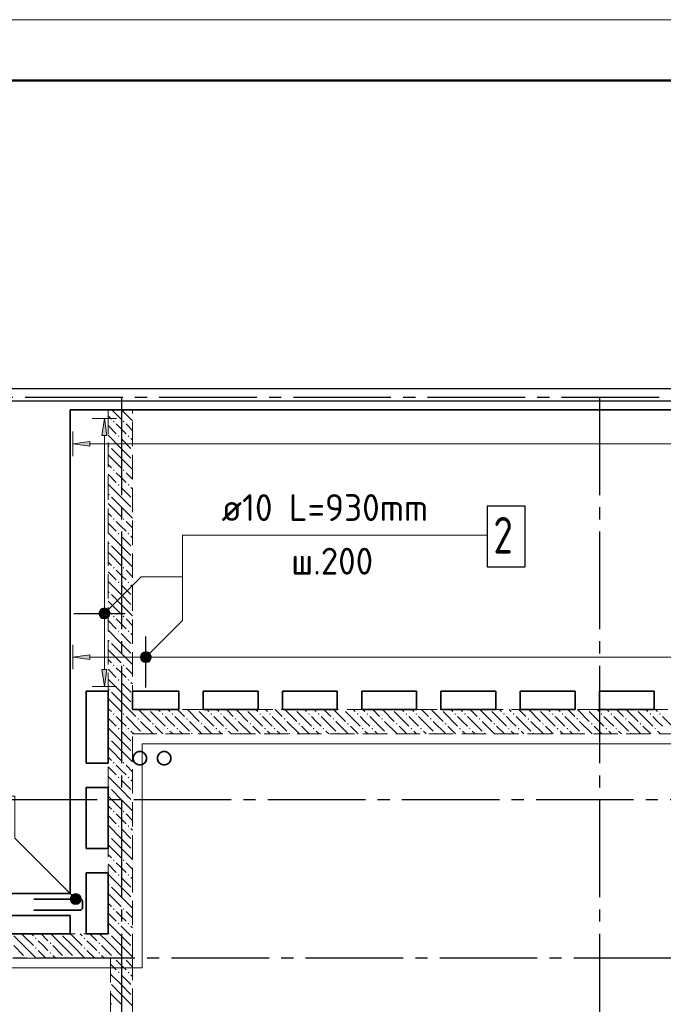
# Model space of a CAD drawing. Header units: millimetres. Extents: x 0 to 61017, y 0 to 42000.
# Tile 14 of 29: x 12965 to 18244, y 33922 to 42000. Entities that reach past the tile are written whole.
import ezdxf

# ---------------------------------------------------------------- set-up
doc = ezdxf.new("R2010")
doc.units = ezdxf.units.MM
doc.linetypes.add('______2', pattern=[270, 200, -70])
doc.linetypes.add('______5', pattern=[1100, 800, -100, 100, -100])
for name, color, linetype, lineweight in [('Standard', 7, 'Continuous', 25), ('Обрамление П-обр. равн.', 7, 'Continuous', 25), ('Оси', 40, '______5', 18), ('Позиционная метка линия выноска', 7, 'Continuous', 13), ('Позиционная метка номер позиции', 7, 'Continuous', 13)]:
    doc.layers.add(name, color=color, linetype=linetype, lineweight=lineweight)
doc.layers.add('ЖБ Перекрытие верхний уровень', color=7, linetype='Continuous', lineweight=25, true_color=0xe0e0ff)
doc.layers.add('ЖБ Стена верхний уровень', color=7, linetype='Continuous', lineweight=25, true_color=0x006e00)
doc.styles.add('ISOCPEUR', font='txt')

msp = doc.modelspace()

# ---------------------------------------------------------------- hatches: boundary and pattern name
at = {"layer": 'ЖБ Стена верхний уровень', "linetype": 'Continuous', "lineweight": 18, "transparency": 33554687}
for points in [[(13730.5, 38703.1), (13737, 38709.6), (13743.5, 38703.1), (13737, 38696.6)], [(13810.5, 38703.1), (13816.9, 38709.6), (13823.4, 38703.1), (13816.9, 38696.6)], [(13770.5, 38583.1), (13777, 38589.6), (13783.5, 38583.1), (13777, 38576.6)], [(13850.5, 38583.1), (13857, 38589.6), (13863.5, 38583.1), (13857, 38576.6)], [(13690.5, 38503.1), (13697, 38509.6), (13703.4, 38503.1), (13697, 38496.6)], [(13730.5, 38303.1), (13737, 38309.6), (13743.5, 38303.1), (13737, 38296.6)], [(13810.5, 38303.1), (13816.9, 38309.6), (13823.4, 38303.1), (13816.9, 38296.6)], [(13770.5, 38183.1), (13777, 38189.6), (13783.5, 38183.1), (13777, 38176.6)], [(13850.5, 38183.1), (13857, 38189.6), (13863.5, 38183.1), (13857, 38176.6)], [(13690.5, 38103.1), (13697, 38109.6), (13703.4, 38103.1), (13697, 38096.6)], [(13730.5, 37903.1), (13737, 37909.6), (13743.5, 37903.1), (13737, 37896.6)], [(13810.5, 37903.1), (13816.9, 37909.6), (13823.4, 37903.1), (13816.9, 37896.6)], [(13770.5, 37783.1), (13777, 37789.6), (13783.5, 37783.1), (13777, 37776.6)], [(13850.5, 37783.1), (13857, 37789.6), (13863.5, 37783.1), (13857, 37776.6)], [(13690.5, 37703.1), (13697, 37709.6), (13703.4, 37703.1), (13697, 37696.6)], [(13730.5, 37503.1), (13737, 37509.6), (13743.5, 37503.1), (13737, 37496.6)], [(13810.5, 37503.1), (13816.9, 37509.6), (13823.4, 37503.1), (13816.9, 37496.6)], [(13770.5, 37383.1), (13777, 37389.6), (13783.5, 37383.1), (13777, 37376.6)], [(13850.5, 37383.1), (13857, 37389.6), (13863.5, 37383.1), (13857, 37376.6)], [(13690.5, 37303.1), (13697, 37309.6), (13703.4, 37303.1), (13697, 37296.6)], [(13730.5, 37103.1), (13737, 37109.6), (13743.5, 37103.1), (13737, 37096.6)], [(13810.5, 37103.1), (13816.9, 37109.6), (13823.4, 37103.1), (13816.9, 37096.6)], [(13770.5, 36983.1), (13777, 36989.6), (13783.5, 36983.1), (13777, 36976.6)], [(13850.5, 36983.1), (13857, 36989.6), (13863.5, 36983.1), (13857, 36976.6)], [(13690.5, 36903.1), (13697, 36909.6), (13703.4, 36903.1), (13697, 36896.6)], [(13730.5, 36703.1), (13737, 36709.6), (13743.5, 36703.1), (13737, 36696.6)], [(13810.5, 36703.1), (13816.9, 36709.6), (13823.4, 36703.1), (13816.9, 36696.6)], [(13770.5, 36583.1), (13777, 36589.6), (13783.5, 36583.1), (13777, 36576.6)], [(13850.5, 36583.1), (13857, 36589.6), (13863.5, 36583.1), (13857, 36576.6)], [(13690.5, 36503.1), (13697, 36509.6), (13703.4, 36503.1), (13697, 36496.6)], [(13730.5, 36303.1), (13737, 36309.6), (13743.5, 36303.1), (13737, 36296.6)], [(13810.5, 36303.1), (13816.9, 36309.6), (13823.4, 36303.1), (13816.9, 36296.6)], [(14020.3, 36340), (14016.9, 36336.6), (14013.6, 36340)], [(14130.5, 36303.1), (14137, 36309.6), (14143.5, 36303.1), (14137, 36296.6)], [(14210.5, 36303.1), (14216.9, 36309.6), (14223.4, 36303.1), (14216.9, 36296.6)], [(14420.3, 36340), (14416.9, 36336.6), (14413.6, 36340)], [(14530.5, 36303.1), (14537, 36309.6), (14543.5, 36303.1), (14537, 36296.6)], [(14610.5, 36303.1), (14616.9, 36309.6), (14623.4, 36303.1), (14616.9, 36296.6)], [(14820.3, 36340), (14816.9, 36336.6), (14813.6, 36340)], [(14930.5, 36303.1), (14937, 36309.6), (14943.5, 36303.1), (14937, 36296.6)], [(15010.5, 36303.1), (15016.9, 36309.6), (15023.4, 36303.1), (15016.9, 36296.6)], [(15220.3, 36340), (15216.9, 36336.6), (15213.6, 36340)], [(15330.5, 36303.1), (15337, 36309.6), (15343.5, 36303.1), (15337, 36296.6)], [(15410.5, 36303.1), (15416.9, 36309.6), (15423.4, 36303.1), (15416.9, 36296.6)], [(15620.3, 36340), (15616.9, 36336.6), (15613.6, 36340)], [(15730.5, 36303.1), (15737, 36309.6), (15743.5, 36303.1), (15737, 36296.6)], [(15810.5, 36303.1), (15816.9, 36309.6), (15823.4, 36303.1), (15816.9, 36296.6)], [(16020.3, 36340), (16016.9, 36336.6), (16013.6, 36340)], [(16130.5, 36303.1), (16137, 36309.6), (16143.5, 36303.1), (16137, 36296.6)], [(16210.5, 36303.1), (16216.9, 36309.6), (16223.4, 36303.1), (16216.9, 36296.6)], [(16420.3, 36340), (16416.9, 36336.6), (16413.6, 36340)], [(16530.5, 36303.1), (16537, 36309.6), (16543.5, 36303.1), (16537, 36296.6)], [(16610.5, 36303.1), (16616.9, 36309.6), (16623.4, 36303.1), (16616.9, 36296.6)], [(16820.3, 36340), (16816.9, 36336.6), (16813.6, 36340)], [(16930.5, 36303.1), (16937, 36309.6), (16943.5, 36303.1), (16937, 36296.6)], [(17010.5, 36303.1), (17016.9, 36309.6), (17023.4, 36303.1), (17016.9, 36296.6)], [(17220.3, 36340), (17216.9, 36336.6), (17213.6, 36340)], [(17330.5, 36303.1), (17337, 36309.6), (17343.5, 36303.1), (17337, 36296.6)], [(17410.5, 36303.1), (17416.9, 36309.6), (17423.4, 36303.1), (17416.9, 36296.6)], [(17620.3, 36340), (17616.9, 36336.6), (17613.6, 36340)], [(17730.5, 36303.1), (17737, 36309.6), (17743.5, 36303.1), (17737, 36296.6)], [(17810.5, 36303.1), (17816.9, 36309.6), (17823.4, 36303.1), (17816.9, 36296.6)], [(18020.3, 36340), (18016.9, 36336.6), (18013.6, 36340)], [(18130.5, 36303.1), (18137, 36309.6), (18143.5, 36303.1), (18137, 36296.6)], [(18210.5, 36303.1), (18216.9, 36309.6), (18223.4, 36303.1), (18216.9, 36296.6)], [(13930.5, 36263.1), (13937, 36269.6), (13943.5, 36263.1), (13937, 36256.6)], [(14050.5, 36223.1), (14057, 36229.6), (14063.5, 36223.1), (14057, 36216.6)], [(14330.5, 36263.1), (14337, 36269.6), (14343.5, 36263.1), (14337, 36256.6)], [(14450.5, 36223.1), (14457, 36229.6), (14463.5, 36223.1), (14457, 36216.6)], [(14730.5, 36263.1), (14737, 36269.6), (14743.5, 36263.1), (14737, 36256.6)], [(14850.5, 36223.1), (14857, 36229.6), (14863.5, 36223.1), (14857, 36216.6)], [(15130.5, 36263.1), (15137, 36269.6), (15143.5, 36263.1), (15137, 36256.6)], [(15250.5, 36223.1), (15257, 36229.6), (15263.5, 36223.1), (15257, 36216.6)], [(15530.5, 36263.1), (15537, 36269.6), (15543.5, 36263.1), (15537, 36256.6)], [(15650.5, 36223.1), (15657, 36229.6), (15663.5, 36223.1), (15657, 36216.6)], [(15930.5, 36263.1), (15937, 36269.6), (15943.5, 36263.1), (15937, 36256.6)], [(16050.5, 36223.1), (16057, 36229.6), (16063.5, 36223.1), (16057, 36216.6)], [(16330.5, 36263.1), (16337, 36269.6), (16343.5, 36263.1), (16337, 36256.6)], [(16450.5, 36223.1), (16457, 36229.6), (16463.5, 36223.1), (16457, 36216.6)], [(16730.5, 36263.1), (16737, 36269.6), (16743.5, 36263.1), (16737, 36256.6)], [(16850.5, 36223.1), (16857, 36229.6), (16863.5, 36223.1), (16857, 36216.6)], [(17130.5, 36263.1), (17137, 36269.6), (17143.5, 36263.1), (17137, 36256.6)], [(17250.5, 36223.1), (17257, 36229.6), (17263.5, 36223.1), (17257, 36216.6)], [(17530.5, 36263.1), (17537, 36269.6), (17543.5, 36263.1), (17537, 36256.6)], [(17650.5, 36223.1), (17657, 36229.6), (17663.5, 36223.1), (17657, 36216.6)], [(17930.5, 36263.1), (17937, 36269.6), (17943.5, 36263.1), (17937, 36256.6)], [(18050.5, 36223.1), (18057, 36229.6), (18063.5, 36223.1), (18057, 36216.6)], [(13770.5, 36183.1), (13777, 36189.6), (13783.5, 36183.1), (13777, 36176.6)], [(13850.5, 36183.1), (13857, 36189.6), (13863.5, 36183.1), (13857, 36176.6)], [(13970.5, 36143.1), (13977, 36149.6), (13983.5, 36143.1), (13980.3, 36140), (13973.6, 36140)], [(14170.5, 36183.1), (14177, 36189.6), (14183.5, 36183.1), (14177, 36176.6)], [(14250.5, 36183.1), (14257, 36189.6), (14263.5, 36183.1), (14257, 36176.6)], [(14370.5, 36143.1), (14377, 36149.6), (14383.5, 36143.1), (14380.3, 36140), (14373.6, 36140)], [(14570.5, 36183.1), (14577, 36189.6), (14583.5, 36183.1), (14577, 36176.6)], [(14650.5, 36183.1), (14657, 36189.6), (14663.5, 36183.1), (14657, 36176.6)], [(14770.5, 36143.1), (14777, 36149.6), (14783.5, 36143.1), (14780.3, 36140), (14773.6, 36140)], [(14970.5, 36183.1), (14977, 36189.6), (14983.5, 36183.1), (14977, 36176.6)], [(15050.5, 36183.1), (15057, 36189.6), (15063.5, 36183.1), (15057, 36176.6)], [(15170.5, 36143.1), (15177, 36149.6), (15183.5, 36143.1), (15180.3, 36140), (15173.6, 36140)], [(15370.5, 36183.1), (15377, 36189.6), (15383.5, 36183.1), (15377, 36176.6)], [(15450.5, 36183.1), (15457, 36189.6), (15463.5, 36183.1), (15457, 36176.6)], [(15570.5, 36143.1), (15577, 36149.6), (15583.5, 36143.1), (15580.3, 36140), (15573.6, 36140)], [(15770.5, 36183.1), (15777, 36189.6), (15783.5, 36183.1), (15777, 36176.6)], [(15850.5, 36183.1), (15857, 36189.6), (15863.5, 36183.1), (15857, 36176.6)], [(15970.5, 36143.1), (15977, 36149.6), (15983.5, 36143.1), (15980.3, 36140), (15973.6, 36140)], [(16170.5, 36183.1), (16177, 36189.6), (16183.5, 36183.1), (16177, 36176.6)], [(16250.5, 36183.1), (16257, 36189.6), (16263.5, 36183.1), (16257, 36176.6)], [(16370.5, 36143.1), (16377, 36149.6), (16383.5, 36143.1), (16380.3, 36140), (16373.6, 36140)], [(16570.5, 36183.1), (16577, 36189.6), (16583.5, 36183.1), (16577, 36176.6)], [(16650.5, 36183.1), (16657, 36189.6), (16663.5, 36183.1), (16657, 36176.6)], [(16770.5, 36143.1), (16777, 36149.6), (16783.5, 36143.1), (16780.3, 36140), (16773.6, 36140)], [(16970.5, 36183.1), (16977, 36189.6), (16983.5, 36183.1), (16977, 36176.6)], [(17050.5, 36183.1), (17057, 36189.6), (17063.5, 36183.1), (17057, 36176.6)], [(17170.5, 36143.1), (17177, 36149.6), (17183.5, 36143.1), (17180.3, 36140), (17173.6, 36140)], [(17370.5, 36183.1), (17377, 36189.6), (17383.5, 36183.1), (17377, 36176.6)], [(17450.5, 36183.1), (17457, 36189.6), (17463.5, 36183.1), (17457, 36176.6)], [(17570.5, 36143.1), (17577, 36149.6), (17583.5, 36143.1), (17580.3, 36140), (17573.6, 36140)], [(17770.5, 36183.1), (17777, 36189.6), (17783.5, 36183.1), (17777, 36176.6)], [(17850.5, 36183.1), (17857, 36189.6), (17863.5, 36183.1), (17857, 36176.6)], [(17970.5, 36143.1), (17977, 36149.6), (17983.5, 36143.1), (17980.3, 36140), (17973.6, 36140)], [(18170.5, 36183.1), (18177, 36189.6), (18183.5, 36183.1), (18177, 36176.6)], [(13690.5, 36103.1), (13697, 36109.6), (13703.4, 36103.1), (13697, 36096.6)], [(13730.5, 35903.1), (13737, 35909.6), (13743.5, 35903.1), (13737, 35896.6)], [(13810.5, 35903.1), (13816.9, 35909.6), (13823.4, 35903.1), (13816.9, 35896.6)], [(13770.5, 35783.1), (13777, 35789.6), (13783.5, 35783.1), (13777, 35776.6)], [(13850.5, 35783.1), (13857, 35789.6), (13863.5, 35783.1), (13857, 35776.6)], [(13690.5, 35703.1), (13697, 35709.6), (13703.4, 35703.1), (13697, 35696.6)], [(13730.5, 35503.1), (13737, 35509.6), (13743.5, 35503.1), (13737, 35496.6)], [(13810.5, 35503.1), (13816.9, 35509.6), (13823.4, 35503.1), (13816.9, 35496.6)], [(13770.5, 35383.1), (13777, 35389.6), (13783.5, 35383.1), (13777, 35376.6)], [(13850.5, 35383.1), (13857, 35389.6), (13863.5, 35383.1), (13857, 35376.6)], [(13690.5, 35303.1), (13697, 35309.6), (13703.4, 35303.1), (13697, 35296.6)], [(13730.5, 35103.1), (13737, 35109.6), (13743.5, 35103.1), (13737, 35096.6)], [(13810.5, 35103.1), (13816.9, 35109.6), (13823.4, 35103.1), (13816.9, 35096.6)], [(13770.5, 34983.1), (13777, 34989.6), (13783.5, 34983.1), (13777, 34976.6)], [(13850.5, 34983.1), (13857, 34989.6), (13863.5, 34983.1), (13857, 34976.6)], [(13690.5, 34903.1), (13697, 34909.6), (13703.4, 34903.1), (13697, 34896.6)], [(13730.5, 34703.1), (13737, 34709.6), (13743.5, 34703.1), (13737, 34696.6)], [(13810.5, 34703.1), (13816.9, 34709.6), (13823.4, 34703.1), (13816.9, 34696.6)], [(13770.5, 34583.1), (13777, 34589.6), (13783.5, 34583.1), (13777, 34576.6)], [(13850.5, 34583.1), (13857, 34589.6), (13863.5, 34583.1), (13857, 34576.6)], [(13300.3, 34500), (13297, 34496.6), (13293.6, 34500)], [(13690.5, 34503.1), (13697, 34509.6), (13703.4, 34503.1), (13697, 34496.6)], [(13090.5, 34463.1), (13097, 34469.6), (13103.4, 34463.1), (13097, 34456.6)], [(13210.5, 34423.1), (13216.9, 34429.6), (13223.4, 34423.1), (13216.9, 34416.6)], [(13490.5, 34463.1), (13497, 34469.6), (13503.4, 34463.1), (13497, 34456.6)], [(13610.5, 34423.1), (13616.9, 34429.6), (13623.4, 34423.1), (13616.9, 34416.6)], [(13090.5, 34383.1), (13097, 34389.6), (13103.4, 34383.1), (13097, 34376.6)], [(13210.5, 34343.1), (13216.9, 34349.6), (13223.4, 34343.1), (13216.9, 34336.6)], [(13490.5, 34383.1), (13497, 34389.6), (13503.4, 34383.1), (13497, 34376.6)], [(13610.5, 34343.1), (13616.9, 34349.6), (13623.4, 34343.1), (13616.9, 34336.6)], [(13010.5, 34303.1), (13016.9, 34309.6), (13023.4, 34303.1), (13020.3, 34300), (13013.6, 34300)], [(13330.5, 34303.1), (13337, 34309.6), (13343.5, 34303.1), (13340.3, 34300), (13333.6, 34300)], [(13410.5, 34303.1), (13416.9, 34309.6), (13423.4, 34303.1), (13420.3, 34300), (13413.6, 34300)], [(13730.5, 34303.1), (13737, 34309.6), (13743.5, 34303.1), (13740.3, 34300), (13733.6, 34300)], [(13740.3, 34300), (13737, 34296.6), (13733.6, 34300)], [(13810.5, 34303.1), (13816.9, 34309.6), (13823.4, 34303.1), (13820.3, 34300), (13813.6, 34300)], [(13820.3, 34300), (13816.9, 34296.6), (13813.6, 34300)], [(13770.5, 34183.1), (13777, 34189.6), (13783.5, 34183.1), (13777, 34176.6)], [(13850.5, 34183.1), (13857, 34189.6), (13863.5, 34183.1), (13857, 34176.6)]]:
    msp.add_hatch(color=7, dxfattribs=at).paths.add_polyline_path(points, flags=16)
at = {"layer": 'Обрамление П-обр. равн.', "linetype": 'Continuous', "lineweight": 13, "transparency": 33554687}
for points in [[(13680, 38588.3), (13660, 38728.2), (13640, 38588.3)], [(13621.3, 37150.7), (13698.7, 37150.7), (13682.5, 37166.9)], [(13621.3, 37150.7), (13682.5, 37166.9), (13637.5, 37166.9)], [(13637.5, 37166.9), (13682.5, 37166.9), (13660, 37173.2)], [(13615, 37128.2), (13705, 37128.2), (13698.7, 37150.7)], [(13615, 37128.2), (13698.7, 37150.7), (13621.3, 37150.7)], [(13621.3, 37105.7), (13705, 37128.2), (13615, 37128.2)], [(13621.3, 37105.7), (13698.7, 37105.7), (13705, 37128.2)], [(13637.5, 37089.6), (13698.7, 37105.7), (13621.3, 37105.7)], [(13637.5, 37089.6), (13682.5, 37089.6), (13698.7, 37105.7)], [(13682.5, 37089.6), (13637.5, 37089.6), (13660, 37083.3)], [(13961.3, 36747.5), (13961.3, 36792.5), (13955, 36770)], [(13961.3, 36792.5), (13977.5, 36731.3), (13977.5, 36808.7)], [(13961.3, 36792.5), (13961.3, 36747.5), (13977.5, 36731.3)], [(13977.5, 36808.7), (14000, 36725), (14000, 36815)], [(13977.5, 36808.7), (13977.5, 36731.3), (14000, 36725)], [(14000, 36815), (14000, 36725), (14022.5, 36731.3)], [(14000, 36815), (14022.5, 36731.3), (14022.5, 36808.7)], [(14022.5, 36808.7), (14022.5, 36731.3), (14038.7, 36747.5)], [(14022.5, 36808.7), (14038.7, 36747.5), (14038.7, 36792.5)], [(14038.7, 36792.5), (14038.7, 36747.5), (14045, 36770)]]:
    msp.add_hatch(color=7, dxfattribs=at).paths.add_polyline_path(points)
for points in [[(13540, 38500), (13400, 38520), (13540, 38540)], [(13540, 36750), (13400, 36770), (13540, 36790)], [(13680, 36668.2), (13660, 36528.2), (13640, 36668.2)]]:
    msp.add_hatch(color=7, dxfattribs=at).paths.add_polyline_path(points, flags=16)
at = {"layer": 'Позиционная метка номер позиции', "linetype": 'Continuous', "lineweight": 13, "transparency": 33554687}
for points in [[(13628.2, 37160.1), (13703.3, 37116.8), (13648.5, 37171.5)], [(13648.5, 37171.5), (13703.3, 37116.8), (13703.3, 37139.7)], [(13648.5, 37171.5), (13703.3, 37139.7), (13671.5, 37171.5)], [(13671.5, 37171.5), (13703.3, 37139.7), (13691.8, 37160.1)], [(13616.7, 37139.7), (13691.8, 37096.4), (13628.2, 37160.1)], [(13616.7, 37116.8), (13671.5, 37085), (13616.7, 37139.7)], [(13616.7, 37139.7), (13671.5, 37085), (13691.8, 37096.4)], [(13648.5, 37085), (13616.7, 37116.8), (13628.2, 37096.4)], [(13616.7, 37116.8), (13648.5, 37085), (13671.5, 37085)], [(13628.2, 37160.1), (13691.8, 37096.4), (13703.3, 37116.8)], [(13956.7, 36781.5), (14031.8, 36738.2), (13968.2, 36801.8)], [(13956.7, 36758.5), (14011.5, 36726.7), (13956.7, 36781.5)], [(13956.7, 36781.5), (14011.5, 36726.7), (14031.8, 36738.2)], [(13988.5, 36726.7), (13956.7, 36758.5), (13968.2, 36738.2)], [(13956.7, 36758.5), (13988.5, 36726.7), (14011.5, 36726.7)], [(13968.2, 36801.8), (14043.3, 36758.5), (13988.5, 36813.3)], [(13968.2, 36801.8), (14031.8, 36738.2), (14043.3, 36758.5)], [(13988.5, 36813.3), (14043.3, 36758.5), (14043.3, 36781.5)], [(13988.5, 36813.3), (14043.3, 36781.5), (14011.5, 36813.3)], [(14011.5, 36813.3), (14043.3, 36781.5), (14031.8, 36801.8)], [(13393.2, 34753.2), (13436.5, 34828.3), (13381.7, 34773.5)], [(13381.7, 34773.5), (13436.5, 34828.3), (13413.5, 34828.3)], [(13381.7, 34773.5), (13413.5, 34828.3), (13381.7, 34796.4)], [(13381.7, 34796.4), (13413.5, 34828.3), (13393.2, 34816.8)], [(13393.2, 34753.2), (13456.8, 34816.8), (13436.5, 34828.3)], [(13413.5, 34741.7), (13456.8, 34816.8), (13393.2, 34753.2)], [(13413.5, 34741.7), (13468.3, 34796.4), (13456.8, 34816.8)], [(13436.5, 34741.7), (13468.3, 34796.4), (13413.5, 34741.7)], [(13436.5, 34741.7), (13468.3, 34773.5), (13468.3, 34796.4)], [(13468.3, 34773.5), (13436.5, 34741.7), (13456.8, 34753.2)]]:
    msp.add_hatch(color=7, dxfattribs=at).paths.add_polyline_path(points)

# ---------------------------------------------------------------- linework, layer by layer
at = {"layer": 'Standard', "color": 7, "linetype": 'Continuous', "lineweight": 13, "transparency": 33554687}
msp.add_lwpolyline([(0, 0), (59400, 0), (59400, 42000), (0, 42000), (0, 0)], close=True, dxfattribs=at)
at = {"layer": 'Standard', "color": 7, "linetype": 'Continuous', "lineweight": 50, "transparency": 33554687}
msp.add_lwpolyline([(2000, 41500), (58900, 41500), (58900, 500), (2000, 500), (2000, 41500)], close=True, dxfattribs=at)
at = {"layer": 'Standard', "color": 254, "linetype": 'Continuous', "lineweight": 25, "true_color": 0xc4c4ff, "transparency": 33554687}
for points in [[(6929, 19695), (49881, 19695), (49881, 38970), (6929, 38970), (6929, 19695)], [(7029, 19795), (49781, 19795), (49781, 38870), (7029, 38870), (7029, 19795)]]:
    msp.add_lwpolyline(points, dxfattribs=at)
at = {"layer": 'ЖБ Перекрытие верхний уровень', "color": 7, "linetype": 'Continuous', "lineweight": 35, "transparency": 33554687}
for p, q in [((22060, 38800), (13380, 38800)), ((13380, 38800), (13380, 34830)), ((13510, 35900), (13510, 36490)), ((13510, 36490), (13690, 36490)), ((13690, 36490), (13690, 35900)), ((13890, 36340), (13890, 36490)), ((13890, 36490), (14270, 36490)), ((14270, 36490), (14270, 36340)), ((14470, 36340), (14470, 36490)), ((14470, 36490), (14920, 36490)), ((14920, 36490), (14920, 36340)), ((15120, 36340), (15120, 36490)), ((15120, 36490), (15570, 36490)), ((15570, 36490), (15570, 36340)), ((15770, 36340), (15770, 36490)), ((15770, 36490), (16220, 36490)), ((16220, 36490), (16220, 36340)), ((16420, 36340), (16420, 36490)), ((16420, 36490), (16870, 36490)), ((16870, 36490), (16870, 36340)), ((17070, 36340), (17070, 36490)), ((17070, 36490), (17520, 36490)), ((17520, 36490), (17520, 36340)), ((17720, 36340), (17720, 36490)), ((17720, 36490), (18170, 36490)), ((18170, 36490), (18170, 36340)), ((14270, 36340), (13890, 36340)), ((14920, 36340), (14470, 36340)), ((15570, 36340), (15120, 36340)), ((16220, 36340), (15770, 36340)), ((16870, 36340), (16420, 36340)), ((17520, 36340), (17070, 36340)), ((18170, 36340), (17720, 36340)), ((13900.6, 35965.2), (13895.2, 35948.7)), ((13910.8, 35979.2), (13900.6, 35965.2)), ((13924.8, 35989.4), (13910.8, 35979.2)), ((13941.3, 35994.8), (13924.8, 35989.4)), ((13958.7, 35994.8), (13941.3, 35994.8)), ((13975.2, 35989.4), (13958.7, 35994.8)), ((13989.2, 35979.2), (13975.2, 35989.4)), ((13999.4, 35965.2), (13989.2, 35979.2)), ((14004.8, 35948.7), (13999.4, 35965.2)), ((14100.6, 35965.2), (14095.2, 35948.7)), ((14110.8, 35979.2), (14100.6, 35965.2)), ((14124.8, 35989.4), (14110.8, 35979.2)), ((14141.3, 35994.8), (14124.8, 35989.4)), ((14158.7, 35994.8), (14141.3, 35994.8)), ((14175.2, 35989.4), (14158.7, 35994.8)), ((14189.2, 35979.2), (14175.2, 35989.4)), ((14199.4, 35965.2), (14189.2, 35979.2)), ((14204.8, 35948.7), (14199.4, 35965.2)), ((13690, 35900), (13510, 35900)), ((13895.2, 35948.7), (13895.2, 35931.3)), ((13895.2, 35931.3), (13900.6, 35914.8)), ((13900.6, 35914.8), (13910.8, 35900.8)), ((13910.8, 35900.8), (13924.8, 35890.6)), ((13924.8, 35890.6), (13941.3, 35885.2)), ((13941.3, 35885.2), (13958.7, 35885.2)), ((13958.7, 35885.2), (13975.2, 35890.6)), ((13975.2, 35890.6), (13989.2, 35900.8)), ((13989.2, 35900.8), (13999.4, 35914.8)), ((13999.4, 35914.8), (14004.8, 35931.3)), ((14004.8, 35931.3), (14004.8, 35948.7)), ((14095.2, 35948.7), (14095.2, 35931.3)), ((14095.2, 35931.3), (14100.6, 35914.8)), ((14100.6, 35914.8), (14110.8, 35900.8)), ((14110.8, 35900.8), (14124.8, 35890.6)), ((14124.8, 35890.6), (14141.3, 35885.2)), ((14141.3, 35885.2), (14158.7, 35885.2)), ((14158.7, 35885.2), (14175.2, 35890.6)), ((14175.2, 35890.6), (14189.2, 35900.8)), ((14189.2, 35900.8), (14199.4, 35914.8)), ((14199.4, 35914.8), (14204.8, 35931.3)), ((14204.8, 35931.3), (14204.8, 35948.7)), ((13510, 35200), (13510, 35700)), ((13510, 35700), (13690, 35700)), ((13690, 35700), (13690, 35200)), ((13690, 35200), (13510, 35200)), ((13510, 34500), (13510, 35000)), ((13510, 35000), (13690, 35000)), ((13690, 35000), (13690, 34500)), ((13380, 34830), (7100, 34830)), ((12900, 34650), (13380, 34650)), ((13380, 34650), (13380, 34500)), ((13380, 34500), (12900, 34500)), ((13690, 34500), (13510, 34500))]:
    msp.add_line(p, q, dxfattribs=at)
at = {"layer": 'ЖБ Стена верхний уровень', "color": 251, "linetype": '______2', "lineweight": 13, "true_color": 0x656565, "transparency": 33554687}
for p, q in [((13690, 38800), (13690, 36340)), ((13890, 38800), (13690, 38800)), ((13890, 36340), (13890, 38800)), ((13690, 36340), (13690, 36140)), ((18820, 36340), (13890, 36340)), ((13690, 36140), (13690, 34500)), ((13890, 36140), (21550, 36140)), ((13890, 34300), (13890, 36140)), ((13690, 34500), (7100, 34500)), ((7300, 34300), (13690, 34300)), ((13690, 34300), (13710, 34300)), ((13710, 34300), (13710, 28720)), ((13890, 28720), (13890, 34300))]:
    msp.add_line(p, q, dxfattribs=at)
at = {"layer": 'ЖБ Стена верхний уровень', "color": 9, "linetype": 'Continuous', "lineweight": 18, "true_color": 0xc7c7c7, "transparency": 33554687}
for p, q in [((13720.1, 38800), (13797, 38723.1)), ((13800.1, 38800), (13890, 38710.1)), ((13690, 38750.1), (13716.9, 38723.1)), ((13690, 38670.1), (13757, 38603.1)), ((13797, 38643.1), (13757, 38683.1)), ((13837, 38603.1), (13797, 38643.1)), ((13837, 38683.1), (13890, 38630.1)), ((13797, 38483.1), (13690, 38590.1)), ((13797, 38563.1), (13877, 38483.1)), ((13877, 38563.1), (13890, 38550.1)), ((13716.9, 38483.1), (13797, 38403.1)), ((13797, 38483.1), (13877, 38403.1)), ((13716.9, 38403.1), (13690, 38430.1)), ((13716.9, 38403.1), (13797, 38323.1)), ((13797, 38403.1), (13890, 38310.1)), ((13690, 38350.1), (13716.9, 38323.1)), ((13690, 38270.1), (13757, 38203.1)), ((13797, 38243.1), (13757, 38283.1)), ((13837, 38203.1), (13797, 38243.1)), ((13837, 38283.1), (13890, 38230.1)), ((13797, 38083.1), (13690, 38190.1)), ((13797, 38163.1), (13877, 38083.1)), ((13877, 38163.1), (13890, 38150.1)), ((13716.9, 38083.1), (13797, 38003.1)), ((13797, 38083.1), (13877, 38003.1)), ((13716.9, 38003.1), (13690, 38030.1)), ((13716.9, 38003.1), (13797, 37923.1)), ((13797, 38003.1), (13890, 37910.1)), ((13690, 37950.1), (13716.9, 37923.1)), ((13690, 37870.1), (13757, 37803.1)), ((13797, 37843.1), (13757, 37883.1)), ((13837, 37803.1), (13797, 37843.1)), ((13837, 37883.1), (13890, 37830.1)), ((13797, 37683.1), (13690, 37790.1)), ((13797, 37763.1), (13877, 37683.1)), ((13877, 37763.1), (13890, 37750.1)), ((13716.9, 37683.1), (13797, 37603.1)), ((13797, 37683.1), (13877, 37603.1)), ((13716.9, 37603.1), (13690, 37630.1)), ((13716.9, 37603.1), (13797, 37523.1)), ((13797, 37603.1), (13890, 37510.1)), ((13690, 37550.1), (13716.9, 37523.1)), ((13690, 37470.1), (13757, 37403.1)), ((13797, 37443.1), (13757, 37483.1)), ((13837, 37403.1), (13797, 37443.1)), ((13837, 37483.1), (13890, 37430.1)), ((13797, 37283.1), (13690, 37390.1)), ((13797, 37363.1), (13877, 37283.1)), ((13877, 37363.1), (13890, 37350.1)), ((13716.9, 37283.1), (13797, 37203.1)), ((13797, 37283.1), (13877, 37203.1)), ((13716.9, 37203.1), (13690, 37230.1)), ((13716.9, 37203.1), (13797, 37123.1)), ((13797, 37203.1), (13890, 37110.1)), ((13690, 37150.1), (13716.9, 37123.1)), ((13797, 37043.1), (13757, 37083.1)), ((13837, 37083.1), (13890, 37030.1)), ((13690, 37070.1), (13757, 37003.1)), ((13837, 37003.1), (13797, 37043.1)), ((13797, 36883.1), (13690, 36990.1)), ((13797, 36963.1), (13877, 36883.1)), ((13877, 36963.1), (13890, 36950.1)), ((13716.9, 36883.1), (13797, 36803.1)), ((13797, 36883.1), (13877, 36803.1)), ((13716.9, 36803.1), (13690, 36830.1)), ((13716.9, 36803.1), (13797, 36723.1)), ((13797, 36803.1), (13890, 36710.1)), ((13690, 36750.1), (13716.9, 36723.1)), ((13797, 36643.1), (13757, 36683.1)), ((13837, 36683.1), (13890, 36630.1)), ((13690, 36670.1), (13757, 36603.1)), ((13837, 36603.1), (13797, 36643.1)), ((13797, 36483.1), (13690, 36590.1)), ((13797, 36563.1), (13877, 36483.1)), ((13877, 36563.1), (13890, 36550.1)), ((13716.9, 36483.1), (13797, 36403.1)), ((13797, 36483.1), (13877, 36403.1)), ((13716.9, 36403.1), (13690, 36430.1)), ((13716.9, 36403.1), (13780.1, 36340)), ((13797, 36403.1), (13860.1, 36340)), ((13690, 36350.1), (13700.1, 36340)), ((13700.1, 36340), (13716.9, 36323.1)), ((13797, 36243.1), (13757, 36283.1)), ((13780.1, 36340), (13797, 36323.1)), ((13837, 36283.1), (13957, 36163.1)), ((13860.1, 36340), (13916.9, 36283.1)), ((13940.1, 36340), (14037, 36243.1)), ((14037, 36323.1), (14157, 36203.1)), ((14100.1, 36340), (14116.9, 36323.1)), ((14197, 36243.1), (14157, 36283.1)), ((14180.1, 36340), (14197, 36323.1)), ((14237, 36283.1), (14357, 36163.1)), ((14260.1, 36340), (14316.9, 36283.1)), ((14340.1, 36340), (14437, 36243.1)), ((14437, 36323.1), (14557, 36203.1)), ((14500.1, 36340), (14516.9, 36323.1)), ((14597, 36243.1), (14557, 36283.1)), ((14580.1, 36340), (14597, 36323.1)), ((14637, 36283.1), (14757, 36163.1)), ((14660.1, 36340), (14716.9, 36283.1)), ((14740.1, 36340), (14837, 36243.1)), ((14837, 36323.1), (14957, 36203.1)), ((14900.1, 36340), (14916.9, 36323.1)), ((14997, 36243.1), (14957, 36283.1)), ((14980.1, 36340), (14997, 36323.1)), ((15037, 36283.1), (15157, 36163.1)), ((15060.1, 36340), (15116.9, 36283.1)), ((15140.1, 36340), (15237, 36243.1)), ((15237, 36323.1), (15357, 36203.1)), ((15300.1, 36340), (15316.9, 36323.1)), ((15397, 36243.1), (15357, 36283.1)), ((15380.1, 36340), (15397, 36323.1)), ((15437, 36283.1), (15557, 36163.1)), ((15460.1, 36340), (15516.9, 36283.1)), ((15540.1, 36340), (15637, 36243.1)), ((15637, 36323.1), (15757, 36203.1)), ((15700.1, 36340), (15716.9, 36323.1)), ((15797, 36243.1), (15757, 36283.1)), ((15780.1, 36340), (15797, 36323.1)), ((15837, 36283.1), (15957, 36163.1)), ((15860.1, 36340), (15916.9, 36283.1)), ((15940.1, 36340), (16037, 36243.1)), ((16037, 36323.1), (16157, 36203.1)), ((16100.1, 36340), (16116.9, 36323.1)), ((16197, 36243.1), (16157, 36283.1)), ((16180.1, 36340), (16197, 36323.1)), ((16237, 36283.1), (16357, 36163.1)), ((16260.1, 36340), (16316.9, 36283.1)), ((16340.1, 36340), (16437, 36243.1)), ((16437, 36323.1), (16557, 36203.1)), ((16500.1, 36340), (16516.9, 36323.1)), ((16597, 36243.1), (16557, 36283.1)), ((16580.1, 36340), (16597, 36323.1)), ((16637, 36283.1), (16757, 36163.1)), ((16660.1, 36340), (16716.9, 36283.1)), ((16740.1, 36340), (16837, 36243.1)), ((16837, 36323.1), (16957, 36203.1)), ((16900.1, 36340), (16916.9, 36323.1)), ((16997, 36243.1), (16957, 36283.1)), ((16980.1, 36340), (16997, 36323.1)), ((17037, 36283.1), (17157, 36163.1)), ((17060.1, 36340), (17116.9, 36283.1)), ((17140.1, 36340), (17237, 36243.1)), ((17237, 36323.1), (17357, 36203.1)), ((17300.1, 36340), (17316.9, 36323.1)), ((17397, 36243.1), (17357, 36283.1)), ((17380.1, 36340), (17397, 36323.1)), ((17437, 36283.1), (17557, 36163.1)), ((17460.1, 36340), (17516.9, 36283.1)), ((17540.1, 36340), (17637, 36243.1)), ((17637, 36323.1), (17757, 36203.1)), ((17700.1, 36340), (17716.9, 36323.1)), ((17797, 36243.1), (17757, 36283.1)), ((17780.1, 36340), (17797, 36323.1)), ((17837, 36283.1), (17957, 36163.1)), ((17860.1, 36340), (17916.9, 36283.1)), ((17940.1, 36340), (18037, 36243.1)), ((18037, 36323.1), (18157, 36203.1)), ((18100.1, 36340), (18116.9, 36323.1)), ((18197, 36243.1), (18157, 36283.1)), ((18180.1, 36340), (18197, 36323.1)), ((18237, 36283.1), (18357, 36163.1)), ((13690, 36270.1), (13757, 36203.1)), ((13837, 36203.1), (13797, 36243.1)), ((13957, 36243.1), (14060.1, 36140)), ((14140.1, 36140), (14077, 36203.1)), ((14237, 36203.1), (14197, 36243.1)), ((14357, 36243.1), (14460.1, 36140)), ((14540.1, 36140), (14477, 36203.1)), ((14637, 36203.1), (14597, 36243.1)), ((14757, 36243.1), (14860.1, 36140)), ((14940.1, 36140), (14877, 36203.1)), ((15037, 36203.1), (14997, 36243.1)), ((15157, 36243.1), (15260.1, 36140)), ((15340.1, 36140), (15277, 36203.1)), ((15437, 36203.1), (15397, 36243.1)), ((15557, 36243.1), (15660.1, 36140)), ((15740.1, 36140), (15677, 36203.1)), ((15837, 36203.1), (15797, 36243.1)), ((15957, 36243.1), (16060.1, 36140)), ((16140.1, 36140), (16077, 36203.1)), ((16237, 36203.1), (16197, 36243.1)), ((16357, 36243.1), (16460.1, 36140)), ((16540.1, 36140), (16477, 36203.1)), ((16637, 36203.1), (16597, 36243.1)), ((16757, 36243.1), (16860.1, 36140)), ((16940.1, 36140), (16877, 36203.1)), ((17037, 36203.1), (16997, 36243.1)), ((17157, 36243.1), (17260.1, 36140)), ((17340.1, 36140), (17277, 36203.1)), ((17437, 36203.1), (17397, 36243.1)), ((17557, 36243.1), (17660.1, 36140)), ((17740.1, 36140), (17677, 36203.1)), ((17837, 36203.1), (17797, 36243.1)), ((17957, 36243.1), (18060.1, 36140)), ((18140.1, 36140), (18077, 36203.1)), ((18237, 36203.1), (18197, 36243.1)), ((13740.1, 36140), (13690, 36190.1)), ((13797, 36083.1), (13740.1, 36140)), ((13797, 36163.1), (13820.1, 36140)), ((13820.1, 36140), (13877, 36083.1)), ((13877, 36163.1), (13900.1, 36140)), ((14197, 36163.1), (14220.1, 36140)), ((14277, 36163.1), (14300.1, 36140)), ((14597, 36163.1), (14620.1, 36140)), ((14677, 36163.1), (14700.1, 36140)), ((14997, 36163.1), (15020.1, 36140)), ((15077, 36163.1), (15100.1, 36140)), ((15397, 36163.1), (15420.1, 36140)), ((15477, 36163.1), (15500.1, 36140)), ((15797, 36163.1), (15820.1, 36140)), ((15877, 36163.1), (15900.1, 36140)), ((16197, 36163.1), (16220.1, 36140)), ((16277, 36163.1), (16300.1, 36140)), ((16597, 36163.1), (16620.1, 36140)), ((16677, 36163.1), (16700.1, 36140)), ((16997, 36163.1), (17020.1, 36140)), ((17077, 36163.1), (17100.1, 36140)), ((17397, 36163.1), (17420.1, 36140)), ((17477, 36163.1), (17500.1, 36140)), ((17797, 36163.1), (17820.1, 36140)), ((17877, 36163.1), (17900.1, 36140)), ((18197, 36163.1), (18220.1, 36140)), ((13716.9, 36003.1), (13690, 36030.1)), ((13716.9, 36083.1), (13797, 36003.1)), ((13797, 36083.1), (13877, 36003.1)), ((13690, 35950.1), (13716.9, 35923.1)), ((13716.9, 36003.1), (13797, 35923.1)), ((13797, 36003.1), (13890, 35910.1)), ((13690, 35870.1), (13757, 35803.1)), ((13797, 35843.1), (13757, 35883.1)), ((13837, 35883.1), (13890, 35830.1)), ((13797, 35683.1), (13690, 35790.1)), ((13837, 35803.1), (13797, 35843.1)), ((13797, 35763.1), (13877, 35683.1)), ((13877, 35763.1), (13890, 35750.1)), ((13716.9, 35603.1), (13690, 35630.1)), ((13716.9, 35683.1), (13797, 35603.1)), ((13797, 35683.1), (13877, 35603.1)), ((13690, 35550.1), (13716.9, 35523.1)), ((13716.9, 35603.1), (13797, 35523.1)), ((13797, 35603.1), (13890, 35510.1)), ((13690, 35470.1), (13757, 35403.1)), ((13797, 35443.1), (13757, 35483.1)), ((13837, 35483.1), (13890, 35430.1)), ((13797, 35283.1), (13690, 35390.1)), ((13837, 35403.1), (13797, 35443.1)), ((13797, 35363.1), (13877, 35283.1)), ((13877, 35363.1), (13890, 35350.1)), ((13716.9, 35203.1), (13690, 35230.1)), ((13716.9, 35283.1), (13797, 35203.1)), ((13797, 35283.1), (13877, 35203.1)), ((13690, 35150.1), (13716.9, 35123.1)), ((13716.9, 35203.1), (13797, 35123.1)), ((13797, 35203.1), (13890, 35110.1)), ((13690, 35070.1), (13757, 35003.1)), ((13797, 35043.1), (13757, 35083.1)), ((13837, 35083.1), (13890, 35030.1)), ((13797, 34883.1), (13690, 34990.1)), ((13837, 35003.1), (13797, 35043.1)), ((13797, 34963.1), (13877, 34883.1)), ((13877, 34963.1), (13890, 34950.1)), ((13716.9, 34803.1), (13690, 34830.1)), ((13716.9, 34883.1), (13797, 34803.1)), ((13797, 34883.1), (13877, 34803.1)), ((13690, 34750.1), (13716.9, 34723.1)), ((13716.9, 34803.1), (13797, 34723.1)), ((13797, 34803.1), (13890, 34710.1)), ((13690, 34670.1), (13757, 34603.1)), ((13797, 34643.1), (13757, 34683.1)), ((13837, 34683.1), (13890, 34630.1)), ((13797, 34483.1), (13690, 34590.1)), ((13837, 34603.1), (13797, 34643.1)), ((12997, 34483.1), (12980.1, 34500)), ((13060.1, 34500), (13077, 34483.1)), ((13140.1, 34500), (13197, 34443.1)), ((13316.9, 34403.1), (13220.1, 34500)), ((13397, 34483.1), (13380.1, 34500)), ((13460.1, 34500), (13477, 34483.1)), ((13540.1, 34500), (13597, 34443.1)), ((13690, 34430.1), (13620.1, 34500)), ((13797, 34563.1), (13877, 34483.1)), ((13877, 34563.1), (13890, 34550.1)), ((12916.9, 34483.1), (12997, 34403.1)), ((12997, 34483.1), (13077, 34403.1)), ((13157, 34403.1), (13116.9, 34443.1)), ((13316.9, 34483.1), (13397, 34403.1)), ((13397, 34483.1), (13477, 34403.1)), ((13557, 34403.1), (13516.9, 34443.1)), ((13716.9, 34403.1), (13690, 34430.1)), ((13716.9, 34483.1), (13797, 34403.1)), ((13797, 34483.1), (13877, 34403.1)), ((12916.9, 34403.1), (12997, 34323.1)), ((12997, 34403.1), (13100.1, 34300)), ((13116.9, 34363.1), (13180.1, 34300)), ((13197, 34363.1), (13157, 34403.1)), ((13237, 34403.1), (13316.9, 34323.1)), ((13316.9, 34403.1), (13397, 34323.1)), ((13397, 34403.1), (13500.1, 34300)), ((13516.9, 34363.1), (13580.1, 34300)), ((13597, 34363.1), (13557, 34403.1)), ((13637, 34403.1), (13690, 34350.1)), ((13690, 34350.1), (13716.9, 34323.1)), ((13716.9, 34403.1), (13797, 34323.1)), ((13797, 34403.1), (13890, 34310.1)), ((13237, 34323.1), (13260.1, 34300)), ((13637, 34323.1), (13660.1, 34300)), ((13797, 34243.1), (13757, 34283.1)), ((13837, 34283.1), (13890, 34230.1)), ((13710, 34250.1), (13757, 34203.1)), ((13837, 34203.1), (13797, 34243.1)), ((13797, 34083.1), (13710, 34170.1)), ((13797, 34163.1), (13877, 34083.1)), ((13877, 34163.1), (13890, 34150.1)), ((13716.9, 34003.1), (13710, 34010.1)), ((13716.9, 34083.1), (13797, 34003.1)), ((13797, 34083.1), (13877, 34003.1)), ((13710, 33930.1), (13716.9, 33923.1)), ((13716.9, 34003.1), (13797, 33923.1)), ((13797, 34003.1), (13890, 33910.1))]:
    msp.add_line(p, q, dxfattribs=at)
at = {"layer": 'Обрамление П-обр. равн.', "color": 251, "linetype": 'Continuous', "lineweight": 13, "true_color": 0x494949, "transparency": 33554687}
for p, q in [((13660, 38728.2), (13560, 38728.2)), ((13660, 38728.2), (13640, 38588.3)), ((13680, 38588.3), (13660, 38728.2)), ((13660, 38728.2), (13760, 38728.2)), ((13660, 38728.2), (13660, 38728.2)), ((13400, 38520), (13400, 38620)), ((13400, 38520), (13540, 38540)), ((13540, 38540), (13540, 38500)), ((13640, 38588.3), (13680, 38588.3)), ((13660, 37158.3), (13660, 38588.3)), ((13540, 38500), (13400, 38520)), ((13400, 38520), (13400, 38420)), ((13400, 38520), (13400, 38520)), ((13540, 38520), (21370, 38520)), ((13615, 37128.2), (13615, 37128.2)), ((13660, 36668.2), (13660, 37098.3)), ((13705, 37128.2), (13705, 37128.2)), ((13400, 36770), (13400, 36870)), ((13400, 36770), (13540, 36790)), ((13540, 36750), (13400, 36770)), ((13400, 36770), (13400, 36670)), ((13400, 36770), (13400, 36770)), ((13540, 36790), (13540, 36750)), ((13540, 36770), (13970, 36770)), ((14000, 36815), (14000, 36815)), ((14030, 36770), (21860, 36770)), ((14000, 36725), (14000, 36725)), ((13660, 36528.2), (13640, 36668.2)), ((13640, 36668.2), (13680, 36668.2)), ((13680, 36668.2), (13660, 36528.2)), ((13660, 36528.2), (13560, 36528.2)), ((13660, 36528.2), (13760, 36528.2)), ((13660, 36528.2), (13660, 36528.2))]:
    msp.add_line(p, q, dxfattribs=at)
at = {"layer": 'Обрамление П-обр. равн.', "color": 7, "linetype": 'Continuous', "lineweight": 25, "transparency": 33554687}
for p, q in [((13410, 37128.2), (13830, 37128.2)), ((14000, 36520), (14000, 36940))]:
    msp.add_line(p, q, dxfattribs=at)
msp.add_lwpolyline([(16800, 37510), (17110, 37510), (17110, 38010), (16800, 38010), (16800, 37510)], dxfattribs=at)
at = {"layer": 'Обрамление П-обр. равн.', "color": 7, "linetype": 'Continuous', "lineweight": 35, "transparency": 33554687}
msp.add_lwpolyline([(13081, 34695), (13461.9, 34695), (13465.4, 34695.5), (13469, 34696.7), (13472.4, 34698.6), (13475.1, 34700.9), (13477.4, 34703.6), (13479.3, 34706.9), (13480.5, 34710.6), (13481, 34714.1), (13481, 34765.9), (13480.5, 34769.4), (13479.3, 34773.1), (13477.4, 34776.4), (13475.1, 34779.1), (13472.4, 34781.4), (13469, 34783.3), (13465.4, 34784.5), (13461.9, 34785), (13081, 34785)], dxfattribs=at)
at = {"layer": 'Обрамление П-обр. равн.', "color": 251, "linetype": 'Continuous', "lineweight": 13, "true_color": 0x494949, "transparency": 33554687}
for centre in [(13660, 37128.2), (14000, 36770)]:
    msp.add_circle(centre, 45, dxfattribs=at)
at = {"layer": 'Оси', "color": 8, "linetype": '______5', "lineweight": -3, "transparency": 33554687}
for p, q in [((43510, 38900), (4600, 38900)), ((13800, 38900), (13800, 16970)), ((17720, 38900), (17720, 16970)), ((43300, 35600), (4600, 35600)), ((50210, 34300), (4600, 34300)), ((50210, 34300), (4600, 34300))]:
    msp.add_line(p, q, dxfattribs=at)
at = {"layer": 'Позиционная метка линия выноска', "color": 251, "linetype": 'Continuous', "lineweight": 13, "true_color": 0x494949, "transparency": 33554687}
msp.add_lwpolyline([(7380, 21450), (7380, 27479.9), (7740, 27479.9), (7740, 28539.8), (7380, 28539.8), (7380, 34220), (13970, 34220), (13970, 36060), (21470, 36060), (21470, 34220), (35010, 34220), (35010, 36060), (42510, 36060), (42510, 34220), (49330, 34220)], dxfattribs=at)
at = {"layer": 'Позиционная метка номер позиции', "color": 7, "linetype": 'Continuous', "lineweight": 13, "transparency": 33554687}
for p, q in [((13628.2, 37160.1), (13628.2, 37160.1)), ((13628.2, 37096.4), (13628.2, 37096.4)), ((13691.8, 37160.1), (13691.8, 37160.1)), ((13691.8, 37096.4), (13691.8, 37096.4)), ((13968.2, 36801.8), (13968.2, 36801.8)), ((14031.8, 36801.8), (14031.8, 36801.8)), ((13968.2, 36738.2), (13968.2, 36738.2)), ((14031.8, 36738.2), (14031.8, 36738.2)), ((13393.2, 34816.8), (13393.2, 34816.8)), ((13393.2, 34753.2), (13393.2, 34753.2)), ((13456.8, 34816.8), (13456.8, 34816.8)), ((13456.8, 34753.2), (13456.8, 34753.2))]:
    msp.add_line(p, q, dxfattribs=at)
for points in [[(13660, 37128.2), (13960, 37428.2), (14300, 37428.2), (14300, 37770), (16800, 37770)], [(14000, 36770), (14300, 37070), (14300, 37770), (16800, 37770)], [(13425, 34785), (12925, 35285), (12925, 35630), (10945, 35630)]]:
    msp.add_lwpolyline(points, dxfattribs=at)
for centre in [(13660, 37128.2), (14000, 36770), (13425, 34785)]:
    msp.add_circle(centre, 45, dxfattribs=at)

# ---------------------------------------------------------------- texts
at = {"layer": 'Обрамление П-обр. равн.', "color": 7, "linetype": 'Continuous', "lineweight": 13, "transparency": 33554687, "attachment_point": 7, "style": 'ISOCPEUR'}
for s, insert, char_height, width in [('\\W0.96;ø10 L=930mm ', (14620, 37887.3), 220, 1996.291), ('\\W0.78;2', (16850, 37620), 300, 326.397), ('\\W0.95;ш.200 ', (15192, 37447.3), 220, 962.136)]:
    msp.add_mtext(s, dxfattribs=dict(at, insert=insert, char_height=char_height, width=width))

doc.saveas('drawing.dxf')
